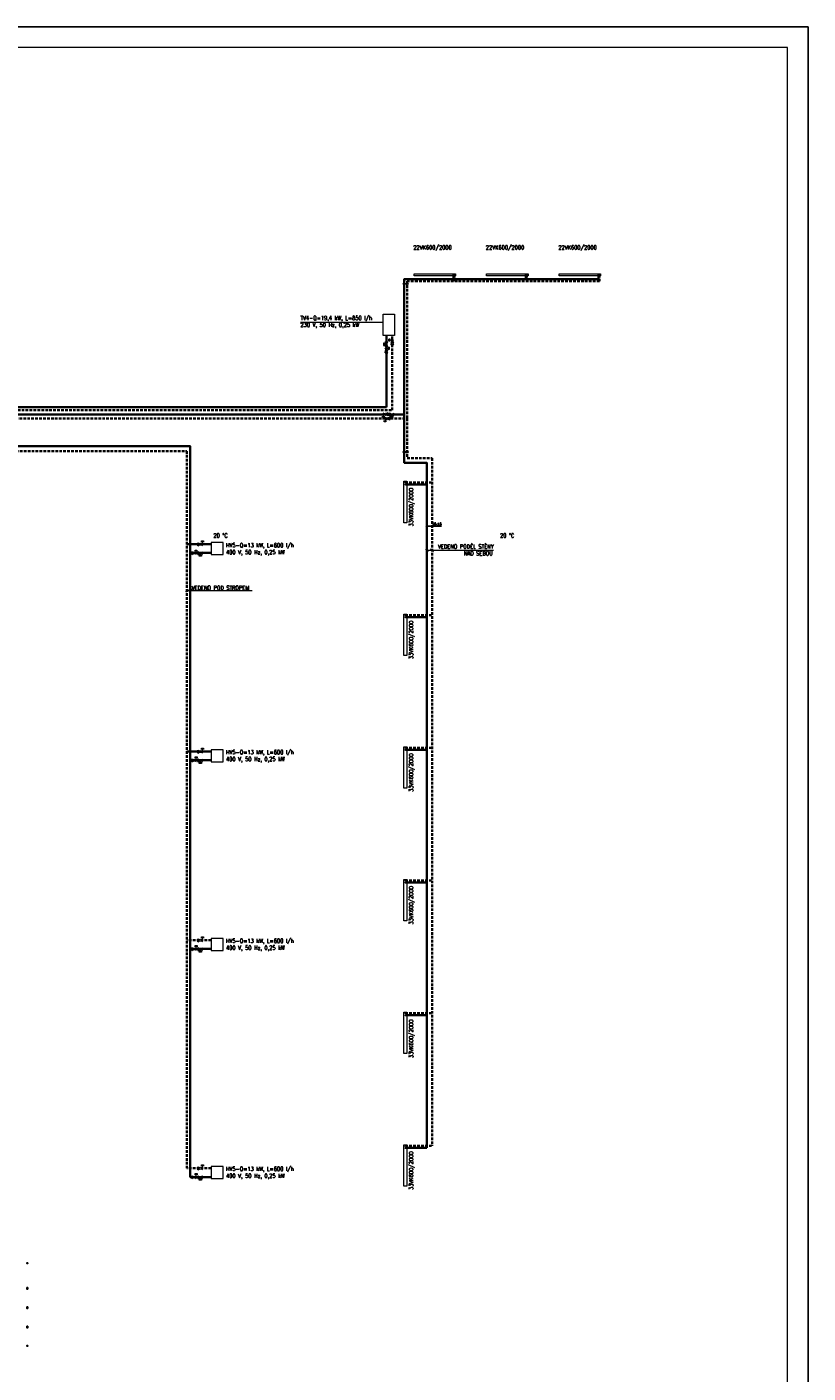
# Model space of a CAD drawing. Header units: millimetres. Extents: x 852228 to 2308442, y -221817 to -112108.
# Tile 8 of 24: x 967382 to 1005077, y -177034 to -112108. Entities that reach past the tile are written whole.
import ezdxf
from ezdxf.enums import TextEntityAlignment as Align

# ---------------------------------------------------------------- set-up
doc = ezdxf.new("R2010")
doc.units = ezdxf.units.MM
doc.header["$LTSCALE"] = 10
doc.linetypes.add('Carkovana', pattern=[0.21, 0.15, -0.06])
doc.linetypes.add('DASHED', pattern=[19.05, 12.7, -6.35])
for name, color, linetype, lineweight in [('_UT_popis', 7, 'Continuous', 15), ('_UT_telesa', 40, 'Continuous', 15), ('_UT_zarizeni', 50, 'Continuous', 15), ('AA_FORMÁTY TISK', 7, 'Continuous', 15), ('T-p_privodni', 1, 'Continuous', 35), ('T-p_zpetne', 5, 'DASHED', 35)]:
    doc.layers.add(name, color=color, linetype=linetype, lineweight=lineweight)
doc.layers.add('AA_FORMÁTY NETISK', color=40, linetype='Continuous', plot=False)
doc.layers.add('T-p_privodni-popis', color=7, linetype='Continuous')
doc.styles.add('Popis', font='simplex.shx', dxfattribs={"width": 0.85, "height": 150})

# ---------------------------------------------------------------- blocks, each defined once
blk = doc.blocks.new('*U48', base_point=(-1000, 0))
blk.add_hatch(color=256).paths.add_polyline_path([(965, -50, 1), (925, -50, 1)])
at = {"color": 0, "linetype": 'ByBlock', "lineweight": -2}
for p, q in [((-1000, -100), (-1000, 0)), ((-1000, 0), (1000, 0)), ((1000, 0), (1000, -100)), ((1000, -100), (-1000, -100))]:
    blk.add_line(p, q, dxfattribs=at)
at = {"color": 0, "lineweight": -2}
for p, q in [((-960, -100), (-960, -100)), ((-860, -100), (-860, -100)), ((860, -100), (860, -100)), ((960, -100), (960, -100))]:
    blk.add_line(p, q, dxfattribs=at)
blk.add_circle((945, -50), 20)
blk = doc.blocks.new('*U148', base_point=(-1000, 0))
blk.add_hatch(color=256).paths.add_polyline_path([(965, -77.5, 1), (925, -77.5, 1)])
at = {"color": 0, "linetype": 'ByBlock', "lineweight": -2}
for p, q in [((-1000, -155), (-1000, 0)), ((-1000, 0), (1000, 0)), ((1000, 0), (1000, -155)), ((1000, -155), (-1000, -155))]:
    blk.add_line(p, q, dxfattribs=at)
at = {"color": 0, "lineweight": -2}
for p, q in [((-960, -155), (-960, -155)), ((-860, -155), (-860, -155)), ((860, -155), (860, -155)), ((960, -155), (960, -155))]:
    blk.add_line(p, q, dxfattribs=at)
blk.add_circle((945, -77.5), 20)

msp = doc.modelspace()

# ---------------------------------------------------------------- hatches: boundary and pattern name
at = {"layer": '_UT_telesa'}
h = msp.add_hatch(color=256, dxfattribs=at)
h.dxf.hatch_style = 1
h.paths.add_polyline_path([(987960, -124086, 1), (987960, -124046, 1)])
h = msp.add_hatch(color=256, dxfattribs=at)
h.dxf.hatch_style = 1
h.paths.add_polyline_path([(991460, -124086, 1), (991460, -124046, 1)])
h = msp.add_hatch(color=256, dxfattribs=at)
h.dxf.hatch_style = 1
h.paths.add_polyline_path([(994960, -124086, 1), (994960, -124046, 1)])
h = msp.add_hatch(color=256, dxfattribs=at)
h.dxf.hatch_style = 1
h.paths.add_polyline_path([(985663, -134178, 1), (985623, -134178, 1)])
h = msp.add_hatch(color=256, dxfattribs=at)
h.dxf.hatch_style = 1
h.paths.add_polyline_path([(985663, -140578, 1), (985623, -140578, 1)])
h = msp.add_hatch(color=256, dxfattribs=at)
h.dxf.hatch_style = 1
h.paths.add_polyline_path([(985663, -146978, 1), (985623, -146978, 1)])
h = msp.add_hatch(color=256, dxfattribs=at)
h.dxf.hatch_style = 1
h.paths.add_polyline_path([(985663, -153378, 1), (985623, -153378, 1)])
h = msp.add_hatch(color=256, dxfattribs=at)
h.dxf.hatch_style = 1
h.paths.add_polyline_path([(985663, -159778, 1), (985623, -159778, 1)])
h = msp.add_hatch(color=256, dxfattribs=at)
h.dxf.hatch_style = 1
h.paths.add_polyline_path([(985663, -166178, 1), (985623, -166178, 1)])

# ---------------------------------------------------------------- linework, layer by layer
at = {"color": 5, "linetype": 'Carkovana', "lineweight": 35}
for p, q in [((976276, -137057), (975101, -137057)), ((976276, -147057), (975101, -147057))]:
    msp.add_line(p, q, dxfattribs=at)
for points in [[(967422, -171713), (967382, -171713), (967382, -171753), (967422, -171753)], [(967387, -171753), (967387, -171713), (967382, -171713), (967382, -171753)], [(967422, -171713), (967387, -171713), (967387, -171718), (967422, -171718)], [(967387, -172953), (967387, -172913), (967382, -172913), (967382, -172953)], [(967422, -172913), (967382, -172913), (967382, -172953), (967422, -172953)], [(967387, -172953), (967387, -172993), (967382, -172993), (967382, -172953)], [(967422, -172993), (967382, -172993), (967382, -172953), (967422, -172953)], [(967422, -172948), (967387, -172948), (967387, -172953), (967422, -172953)], [(967422, -172958), (967387, -172958), (967387, -172953), (967422, -172953)], [(967387, -173843), (967387, -173883), (967382, -173883), (967382, -173843)], [(967422, -173883), (967382, -173883), (967382, -173843), (967422, -173843)], [(967387, -173883), (967387, -173923), (967382, -173923), (967382, -173883)], [(967422, -173923), (967382, -173923), (967382, -173883), (967422, -173883)], [(967422, -173883), (967387, -173883), (967387, -173878), (967422, -173878)], [(967422, -173888), (967387, -173888), (967387, -173883), (967422, -173883)], [(967387, -174773), (967387, -174813), (967382, -174813), (967382, -174773)], [(967422, -174813), (967382, -174813), (967382, -174773), (967422, -174773)], [(967422, -174813), (967382, -174813), (967382, -174853), (967422, -174853)], [(967387, -174853), (967387, -174813), (967382, -174813), (967382, -174853)], [(967422, -174813), (967387, -174813), (967387, -174808), (967422, -174808)], [(967422, -174813), (967387, -174813), (967387, -174818), (967422, -174818)], [(967387, -175743), (967387, -175703), (967382, -175703), (967382, -175743)], [(967422, -175703), (967382, -175703), (967382, -175743), (967422, -175743)], [(967422, -175738), (967387, -175738), (967387, -175743), (967422, -175743)]]:
    msp.add_lwpolyline(points, close=True)
at = {"layer": '_UT_popis'}
for points in [[(986608, -137287), (986678, -137358), (986749, -137429)], [(989894, -137357), (986678, -137358)], [(986862, -137287), (986932, -137358), (987003, -137429)], [(975171, -139224), (975101, -139295), (975030, -139366)], [(975101, -139295), (978246, -139295)], [(975349, -139224), (975278, -139295), (975207, -139366)]]:
    msp.add_lwpolyline(points, dxfattribs=at)
at = {"layer": '_UT_telesa'}
for centre in [(987960, -124066), (991460, -124066), (994960, -124066), (985643, -134178), (985643, -140578), (985643, -146978), (985643, -153378), (985643, -159778), (985643, -166178)]:
    msp.add_circle(centre, 20, dxfattribs=at)
at = {"layer": '_UT_zarizeni'}
for p, q in [((980581, -126350), (984574, -126350)), ((984847, -127271), (984847, -127172)), ((984917, -127172), (984847, -127172)), ((984947, -127222), (984867, -127222)), ((985077, -127222), (984947, -127222)), ((984990, -127282), (984953, -127222)), ((985041, -127282), (985077, -127222)), ((984729, -127407), (984641, -127407)), ((984661, -127521), (984791, -127304)), ((984661, -127820), (984703, -127749)), ((984667, -127304), (984791, -127304)), ((984797, -127521), (984667, -127304)), ((984667, -127521), (984797, -127521)), ((984667, -127602), (984797, -127602)), ((984703, -127663), (984667, -127602)), ((984667, -127820), (984797, -127820)), ((984754, -127663), (984791, -127602)), ((984797, -127820), (984754, -127749)), ((984797, -127602), (984857, -127602)), ((984814, -127560), (984874, -127560)), ((984814, -127645), (984874, -127645)), ((984917, -127271), (984847, -127271)), ((984874, -127645), (984874, -127560)), ((984947, -127439), (984990, -127368)), ((985083, -127439), (984947, -127439)), ((985083, -127439), (985041, -127368)), ((984540, -130946), (984540, -130886)), ((984620, -130946), (984540, -130946)), ((984577, -130732), (984577, -130862)), ((984638, -130769), (984577, -130732)), ((984638, -130820), (984577, -130856)), ((984577, -130869), (984577, -130929)), ((984620, -130886), (984620, -130946)), ((984626, -131152), (984626, -131092)), ((984664, -130938), (984664, -131068)), ((984724, -130975), (984664, -130938)), ((984724, -131026), (984664, -131062)), ((984664, -131075), (984664, -131135)), ((984706, -131092), (984706, -131152)), ((984794, -130726), (984724, -130769)), ((984794, -130862), (984724, -130820)), ((984794, -130726), (984794, -130862)), ((984881, -130932), (984810, -130975)), ((984881, -131068), (984810, -131026)), ((984878, -130862), (984878, -130726)), ((984878, -130726), (985095, -130856)), ((984878, -130862), (985095, -130732)), ((984881, -130932), (984881, -131068)), ((984992, -130794), (984992, -130882)), ((985095, -130856), (985095, -130732)), ((984706, -131152), (984626, -131152)), ((975632, -137128), (975632, -136992)), ((975632, -136992), (975703, -137034)), ((975800, -136961), (975800, -136891)), ((975800, -136891), (975900, -136891)), ((975849, -136992), (975849, -136912)), ((975849, -137122), (975849, -136992)), ((975900, -136891), (975900, -136961)), ((976276, -136977), (976276, -137557)), ((976856, -136977), (976276, -136977)), ((976276, -136977), (976276, -137557)), ((976856, -137557), (976856, -136977)), ((975333, -137550), (975333, -137414)), ((975333, -137414), (975404, -137457)), ((975333, -137550), (975404, -137508)), ((975490, -137457), (975550, -137420)), ((975490, -137457), (975550, -137420)), ((975490, -137508), (975550, -137544)), ((975508, -137397), (975508, -137337)), ((975508, -137337), (975588, -137337)), ((975550, -137414), (975550, -137354)), ((975550, -137544), (975550, -137414)), ((975588, -137337), (975588, -137397)), ((975632, -137128), (975703, -137086)), ((975632, -137550), (975632, -137414)), ((975632, -137414), (975849, -137544)), ((975632, -137550), (975849, -137420)), ((975746, -137482), (975746, -137570)), ((975789, -137034), (975849, -136998)), ((975789, -137086), (975849, -137122)), ((975849, -137544), (975849, -137420)), ((976276, -137557), (976856, -137557)), ((975501, -147377), (975501, -147307)), ((975501, -147307), (975601, -147307)), ((975550, -147408), (975550, -147328)), ((975601, -147307), (975601, -147377)), ((975632, -147128), (975632, -146992)), ((975632, -146992), (975703, -147034)), ((975632, -147128), (975703, -147086)), ((975789, -147034), (975849, -146998)), ((975789, -147086), (975849, -147122)), ((975800, -146961), (975800, -146891)), ((975800, -146891), (975900, -146891)), ((975849, -146992), (975849, -146912)), ((975849, -147122), (975849, -146992)), ((975900, -146891), (975900, -146961)), ((976276, -146977), (976276, -147557)), ((976856, -146977), (976276, -146977)), ((976276, -146977), (976276, -147557)), ((976856, -147557), (976856, -146977)), ((975333, -147550), (975333, -147414)), ((975333, -147414), (975404, -147457)), ((975333, -147550), (975404, -147508)), ((975490, -147457), (975550, -147420)), ((975490, -147508), (975550, -147544)), ((975550, -147544), (975550, -147414)), ((975632, -147544), (975632, -147414)), ((975632, -147414), (975849, -147544)), ((975632, -147550), (975849, -147420)), ((975746, -147482), (975746, -147570)), ((975849, -147544), (975849, -147420)), ((976276, -147557), (976856, -147557)), ((975501, -156477), (975501, -156407)), ((975501, -156407), (975601, -156407)), ((975550, -156508), (975550, -156428)), ((975601, -156407), (975601, -156477)), ((975632, -156228), (975632, -156092)), ((975632, -156092), (975703, -156134)), ((975632, -156228), (975703, -156186)), ((975789, -156134), (975849, -156098)), ((975789, -156186), (975849, -156222)), ((975800, -156061), (975800, -155991)), ((975800, -155991), (975900, -155991)), ((975849, -156092), (975849, -156012)), ((975849, -156222), (975849, -156092)), ((975900, -155991), (975900, -156061)), ((976276, -156077), (976276, -156657)), ((976856, -156077), (976276, -156077)), ((976276, -156077), (976276, -156657)), ((976856, -156657), (976856, -156077)), ((975333, -156650), (975333, -156514)), ((975333, -156514), (975404, -156557)), ((975333, -156650), (975404, -156608)), ((975490, -156557), (975550, -156520)), ((975490, -156608), (975550, -156644)), ((975550, -156644), (975550, -156514)), ((975632, -156644), (975632, -156514)), ((975632, -156514), (975849, -156644)), ((975632, -156650), (975849, -156520)), ((975746, -156582), (975746, -156670)), ((975849, -156644), (975849, -156520)), ((976276, -156657), (976856, -156657)), ((975501, -167477), (975501, -167407)), ((975501, -167407), (975601, -167407)), ((975550, -167508), (975550, -167428)), ((975601, -167407), (975601, -167477)), ((975632, -167228), (975632, -167092)), ((975632, -167092), (975703, -167134)), ((975632, -167228), (975703, -167186)), ((975789, -167134), (975849, -167098)), ((975789, -167186), (975849, -167222)), ((975800, -167061), (975800, -166991)), ((975800, -166991), (975900, -166991)), ((975849, -167092), (975849, -167012)), ((975849, -167222), (975849, -167092)), ((975900, -166991), (975900, -167061)), ((976276, -167077), (976276, -167657)), ((976856, -167077), (976276, -167077)), ((976276, -167077), (976276, -167657)), ((976856, -167657), (976856, -167077)), ((975333, -167650), (975333, -167514)), ((975333, -167514), (975404, -167557)), ((975333, -167650), (975404, -167608)), ((975490, -167557), (975550, -167520)), ((975490, -167608), (975550, -167644)), ((975550, -167644), (975550, -167514)), ((975632, -167650), (975632, -167514)), ((975632, -167514), (975849, -167644)), ((975632, -167650), (975849, -167520)), ((975746, -167582), (975746, -167670)), ((975849, -167644), (975849, -167520)), ((976276, -167657), (976856, -167657))]:
    msp.add_line(p, q, dxfattribs=at)
for points in [[(984574, -126996), (984574, -125966), (985124, -125966), (985124, -126996), (984574, -126996)], [(984582, -127465), (984641, -127465), (984641, -127354), (984582, -127354), (984582, -127465)], [(984934, -130941), (984934, -130882), (985044, -130882), (985044, -130941), (984934, -130941)], [(975688, -137629), (975688, -137570), (975799, -137570), (975799, -137629), (975688, -137629)], [(975688, -147629), (975688, -147570), (975799, -147570), (975799, -147629), (975688, -147629)], [(975688, -156729), (975688, -156670), (975799, -156670), (975799, -156729), (975688, -156729)], [(975688, -167729), (975688, -167670), (975799, -167670), (975799, -167729), (975688, -167729)]]:
    msp.add_lwpolyline(points, close=True, dxfattribs=at)
for centre in [(985590, -124496), (985731, -124496), (984729, -127706), (985015, -127325), (984681, -130794), (984767, -131000), (985590, -132609), (985731, -132609), (975447, -137482), (975746, -137060), (975746, -147060), (975447, -147482), (975746, -156160), (975447, -156582), (975746, -167160), (975447, -167582)]:
    msp.add_circle(centre, 50, dxfattribs=at)
at = {"layer": 'AA_FORMÁTY NETISK'}
msp.add_lwpolyline([(1005077, -112108), (886277, -112108), (886277, -196108), (1005077, -196108)], close=True, dxfattribs=at)
at = {"layer": 'AA_FORMÁTY TISK'}
msp.add_lwpolyline([(1004077, -113108), (887277, -113108), (887277, -195108), (1004077, -195108)], close=True, dxfattribs=at)
at = {"layer": 'T-p_privodni'}
for p, q in [((984732, -130445), (984732, -126996)), ((984732, -130445), (949087, -130445)), ((976276, -137479), (975264, -137479)), ((976276, -147479), (975264, -147479)), ((976276, -156579), (975264, -156579))]:
    msp.add_line(p, q, dxfattribs=at)
for points in [[(986129, -124266), (985590, -124266), (985590, -130794)], [(994960, -124066), (994960, -124266), (986129, -124266)], [(987960, -124066), (987960, -124266)], [(991460, -124066), (991460, -124266)], [(949487, -132121), (949487, -130794), (985590, -130794)], [(985590, -130794), (985590, -133127), (986678, -133127), (986678, -166178)], [(949887, -132121), (949887, -132334), (975264, -132334), (975264, -167579), (976276, -167579)], [(985643, -134178), (986678, -134178)], [(985643, -140578), (986678, -140578)], [(985643, -146978), (986678, -146978)], [(985643, -153378), (986678, -153378)], [(985643, -159778), (986678, -159778)], [(985643, -166178), (986678, -166178)]]:
    msp.add_lwpolyline(points, dxfattribs=at)
at = {"layer": 'T-p_privodni-popis', "color": 3}
for p, q in [((986722, -136139), (986633, -136227)), ((986976, -136139), (986888, -136227))]:
    msp.add_line(p, q, dxfattribs=at)
at = {"layer": 'T-p_privodni-popis', "color": 2}
msp.add_line((987394, -136183), (986635, -136183), dxfattribs=at)
at = {"layer": 'T-p_zpetne'}
for p, q in [((985012, -130596), (985012, -126996)), ((949223, -130596), (985012, -130596)), ((976276, -156157), (975101, -156157)), ((976276, -167157), (975101, -167157))]:
    msp.add_line(p, q, dxfattribs=at)
for points in [[(986229, -124366), (985731, -124366), (985731, -131000)], [(995010, -124066), (995010, -124366), (986229, -124366)], [(988010, -124066), (988010, -124367)], [(991510, -124066), (991510, -124366)], [(949687, -132121), (949687, -131000), (985731, -131000)], [(985731, -131000), (985731, -132902), (986932, -132902), (986932, -166078)], [(950087, -132121), (950087, -132563), (975101, -132563), (975101, -167157)], [(985643, -134078), (986932, -134078)], [(985643, -140478), (986932, -140478)], [(985643, -146878), (986932, -146878)], [(985643, -153278), (986932, -153278)], [(985643, -159678), (986932, -159678)], [(985643, -166078), (986932, -166078)]]:
    msp.add_lwpolyline(points, dxfattribs=at)

# ---------------------------------------------------------------- block references
at = {"layer": '_UT_telesa'}
for p in [(986065, -124016), (989565, -124016), (993065, -124016)]:
    msp.add_blockref('*U48', p, dxfattribs=at)
at = {"layer": '_UT_telesa', "rotation": 90}
for p in [(985565, -136023), (985565, -142423), (985565, -148823), (985565, -155223), (985565, -161623), (985565, -168023)]:
    msp.add_blockref('*U148', p, dxfattribs=at)

# ---------------------------------------------------------------- texts
at = {"layer": '_UT_popis', "char_height": 200, "style": 'Popis'}
for s, insert, attachment_point in [('\\fsimplex|b0|i0|c0|p0;\\W0.85;VEDENO PODÉL STĚNY', (989897, -137069), 3), ('\\fsimplex|b0|i0|c0|p0;\\W0.85;NAD SEBOU', (989860, -137397), 3), ('{\\fsimplex|b0|i0|c0|p2;VEDENO \\fsimplex|b0|i0|c238|p2;POD STROPEM}', (975334, -139062), 1)]:
    msp.add_mtext_dynamic_manual_height_columns(s, width=4855.27, gutter_width=500, heights=[2626], dxfattribs=dict(at, insert=insert, attachment_point=attachment_point))
at = {"layer": '_UT_telesa', "char_height": 200, "attachment_point": 1, "style": 'Popis'}
for insert in [(986028, -122644), (989528, -122644), (993028, -122644)]:
    msp.add_mtext_dynamic_manual_height_columns('\\fsimplex|b0|i0|c0|p0;\\W0.85;22VK600/2000', width=4855.27, gutter_width=500, heights=[2626], dxfattribs=dict(at, insert=insert))
at = {"layer": '_UT_telesa', "char_height": 200, "attachment_point": 1, "rotation": 90, "style": 'Popis'}
for insert in [(985820, -136200), (985820, -142600), (985820, -149000), (985820, -155400), (985820, -161840), (985820, -168200)]:
    msp.add_mtext_dynamic_manual_height_columns('\\fsimplex|b0|i0|c0|p0;\\W0.85;33VK600/2000', width=4855.27, gutter_width=500, heights=[2626], dxfattribs=dict(at, insert=insert))
at = {"layer": '_UT_zarizeni', "char_height": 200, "style": 'Popis'}
for s, insert, attachment_point in [('{\\fsimplex|b0|i0|c238|p2;TV4-Q=19,4 kW, L=850 l/h\\P230 V, 50 Hz, 0,25 kW}', (980581, -126045), 1), ('{\\fsimplex|b0|i0|c238|p2;20 °C}', (976728, -136638), 5), ('{\\fsimplex|b0|i0|c238|p2;HV5-Q=13 kW, L=600 l/h\\P400 V, 50 Hz, 0,25 kW}', (976989, -137006), 1), ('{\\fsimplex|b0|i0|c238|p2;20 °C}', (990555, -136638), 5), ('{\\fsimplex|b0|i0|c238|p2;HV5-Q=13 kW, L=600 l/h\\P400 V, 50 Hz, 0,25 kW}', (976989, -146986), 1), ('{\\fsimplex|b0|i0|c238|p2;HV5-Q=13 kW, L=600 l/h\\P400 V, 50 Hz, 0,25 kW}', (976989, -156086), 1), ('{\\fsimplex|b0|i0|c238|p2;HV5-Q=13 kW, L=600 l/h\\P400 V, 50 Hz, 0,25 kW}', (976989, -167083), 1)]:
    msp.add_mtext_dynamic_manual_height_columns(s, width=4855.27, gutter_width=500, heights=[2626], dxfattribs=dict(at, insert=insert, attachment_point=attachment_point))
at = {"layer": 'T-p_privodni-popis', "color": 3, "style": 'Popis', "width": 0.8}
msp.add_text('35x1,5', height=100, dxfattribs=at).set_placement((987385, -136133), align=Align.RIGHT)

doc.saveas('drawing.dxf')
